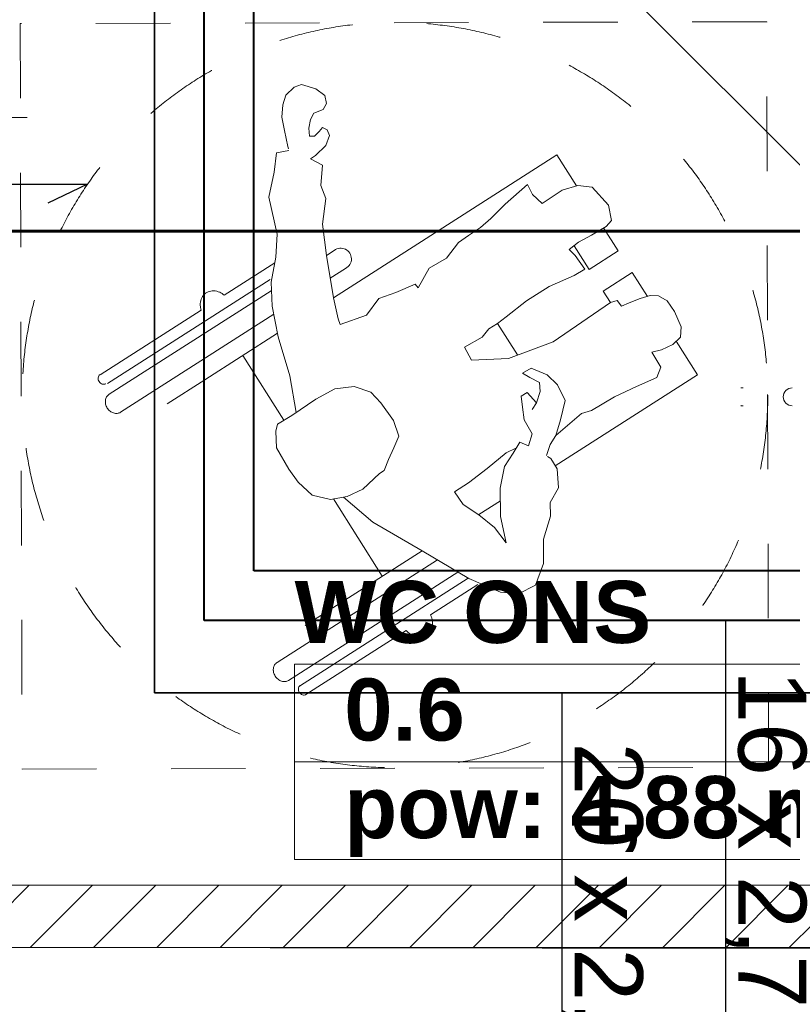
# Model space of a CAD drawing. Header units: millimetres. Extents: x 204754 to 499005, y -178579 to -103222.
# Tile 6 of 178: x 218230 to 219784, y -135318 to -133336. Entities that reach past the tile are written whole.
import ezdxf
from ezdxf.enums import TextEntityAlignment as Align
from ezdxf.lldxf.tags import DXFTag

# ---------------------------------------------------------------- set-up
doc = ezdxf.new("R2010")
doc.units = ezdxf.units.MM
doc.header["$MEASUREMENT"] = 0
doc.linetypes.add('Dashed', pattern=[300, 150, -150])
doc.layers.get('0').update_dxf_attribs({"color": 252, "lineweight": 5})
for name, color, linetype, lineweight in [('2D - Rysunki i Obrazki_Nr_pióra__104', 252, 'Continuous', 5), ('2D - Rysunki i Obrazki_Nr_pióra__47', 252, 'Continuous', 5), ('IS_Ciepła_woda', 1, 'DASHDOT', 40), ('IS_KS', 34, 'Continuous', 60), ('IS_KS w posadzce', 16, 'Continuous', 35), ('IS_opisy', 7, 'Continuous', 35), ('Nowe_! NAZWY POM', 252, 'Continuous', 5), ('Nowe_! NAZWY POM_Nr_pióra__19', 252, 'Continuous', 5), ('Nowe_220-A Ściany', 252, 'Continuous', 5), ('Nowe_220-A Ściany_Nr_pióra__93', 252, 'Continuous', 5), ('Nowe_Metryczki pomieszczeń ARCHICADa_Nr_pióra__13', 252, 'Continuous', 5), ('P-SANR-FIXT_Nr_pióra__47', 252, 'Continuous', 5), ('SANITARNE-IS-Działka wody zimnej', 5, 'Continuous', 35)]:
    doc.layers.add(name, color=color, linetype=linetype, lineweight=lineweight)
doc.layers.add('IS_Opisy_działek_Wodociag', color=7, linetype='SOLID', true_color=0x000000)
doc.styles.add('GENERATED_STYLE_2', font='arialbd.ttf')
tags = doc.linetypes.add('DASHDOT', pattern=[20, 10, -5, 0, -5]).pattern_tags.tags
tags[10:11] = [DXFTag(74, 4), DXFTag(75, 0), DXFTag(340, '0'), DXFTag(46, 0.0), DXFTag(50, 0.0), DXFTag(44, 0.0), DXFTag(45, 0.0)]
tags[8:9] = [DXFTag(74, 4), DXFTag(75, 0), DXFTag(340, '0'), DXFTag(46, 0.0), DXFTag(50, 0.0), DXFTag(44, 0.0), DXFTag(45, 0.0)]
tags[6:7] = [DXFTag(74, 4), DXFTag(75, 0), DXFTag(340, '0'), DXFTag(46, 0.0), DXFTag(50, 0.0), DXFTag(44, 0.0), DXFTag(45, 0.0)]
tags[4:5] = [DXFTag(74, 4), DXFTag(75, 0), DXFTag(340, '0'), DXFTag(46, 0.0), DXFTag(50, 0.0), DXFTag(44, 0.0), DXFTag(45, 0.0)]
tags = doc.linetypes.add('SOLID', pattern=[10, 10, 0]).pattern_tags.tags
tags[6:7] = [DXFTag(74, 4), DXFTag(75, 0), DXFTag(340, '0'), DXFTag(46, 0.0), DXFTag(50, 0.0), DXFTag(44, 0.0), DXFTag(45, 0.0)]
tags[4:5] = [DXFTag(74, 4), DXFTag(75, 0), DXFTag(340, '0'), DXFTag(46, 0.0), DXFTag(50, 0.0), DXFTag(44, 0.0), DXFTag(45, 0.0)]

# ---------------------------------------------------------------- blocks, each defined once
blk = doc.blocks.new('WC ONS_0.6_13', base_point=(219398.3, -134731.7))
at = {"layer": 'Nowe_Metryczki pomieszczeń ARCHICADa_Nr_pióra__13', "color": 7, "linetype": 'Continuous', "lineweight": 13}
for p, q in [((218782.7, -134633.5), (218782.7, -135026.4)), ((218782.7, -134633.5), (220013.9, -134633.5)), ((220013.9, -134633.5), (220013.9, -135026.4)), ((218782.7, -134830), (220013.9, -134830)), ((218782.7, -135026.4), (220013.9, -135026.4))]:
    blk.add_line(p, q, dxfattribs=at)
at = {"layer": 'Nowe_Metryczki pomieszczeń ARCHICADa_Nr_pióra__13', "color": 7, "lineweight": 13, "style": 'GENERATED_STYLE_2'}
for tag, p in [('ROOM_NAME', (218782.7, -134465.7)), ('ROOM_NUMBER', (218882.7, -134662.1)), ('ROOM_CALC_AREA', (218882.7, -134858.5))]:
    blk.add_attdef(tag, text='', height=125, dxfattribs=at).set_placement(p, align=Align.TOP_LEFT)
blk = doc.blocks.new('podkład 20251118')
at = {"color": 252, "linetype": 'Continuous', "lineweight": 5}
blk.add_line((218197, -133533.4), (218244.5, -133533.4), dxfattribs=at)
at = {"layer": '2D - Rysunki i Obrazki_Nr_pióra__104', "color": 252, "linetype": 'Continuous', "lineweight": 5}
for p, q in [((218765.4, -133487.9), (218781.7, -133471.8)), ((218765.4, -133487.9), (218781.7, -133471.8)), ((218781.7, -133471.8), (218797, -133466.4)), ((218781.7, -133471.8), (218797, -133466.4)), ((218797, -133466.4), (218825.7, -133475.1)), ((218797, -133466.4), (218825.7, -133475.1)), ((218825.7, -133475.1), (218843.7, -133488.6)), ((218825.7, -133475.1), (218843.7, -133488.6)), ((218759.4, -133507.5), (218765.4, -133487.9)), ((218759.4, -133507.5), (218765.4, -133487.9)), ((218843.7, -133488.6), (218847, -133505.1)), ((218843.7, -133488.6), (218847, -133505.1)), ((218757.1, -133532.4), (218759.4, -133507.5)), ((218757.1, -133532.4), (218759.4, -133507.5)), ((218840.6, -133517.3), (218821.4, -133524.7)), ((218840.6, -133517.3), (218821.4, -133524.7)), ((218847, -133505.1), (218840.6, -133517.3)), ((218847, -133505.1), (218840.6, -133517.3)), ((218762.5, -133559.5), (218757.1, -133532.4)), ((218762.5, -133559.5), (218757.1, -133532.4)), ((218815, -133537.4), (218811.6, -133554.7)), ((218815, -133537.4), (218811.6, -133554.7)), ((218821.4, -133524.7), (218815, -133537.4)), ((218821.4, -133524.7), (218815, -133537.4)), ((218769.4, -133591.7), (218762.5, -133559.5)), ((218769.4, -133591.7), (218762.5, -133559.5)), ((218811.6, -133554.7), (218812.9, -133570.6)), ((218811.6, -133554.7), (218812.9, -133570.6)), ((218822.8, -133570.7), (218832.3, -133561.4)), ((218822.8, -133570.7), (218832.3, -133561.4)), ((218832.3, -133561.4), (218839.1, -133552.9)), ((218832.3, -133561.4), (218839.1, -133552.9)), ((218839.1, -133552.9), (218848.4, -133558.2)), ((218839.1, -133552.9), (218848.4, -133558.2)), ((218848.4, -133558.2), (218853.3, -133569.5)), ((218848.4, -133558.2), (218853.3, -133569.5)), ((218812.9, -133570.6), (218822.8, -133570.7)), ((218812.9, -133570.6), (218822.8, -133570.7)), ((218853.3, -133569.5), (218845.6, -133589.5)), ((218853.3, -133569.5), (218845.6, -133589.5)), ((218746.6, -133604.1), (218771, -133599.5)), ((218746.6, -133604.1), (218771, -133599.5)), ((218770.4, -133596.4), (218769.4, -133591.7)), ((218770.4, -133596.4), (218769.4, -133591.7)), ((218845.6, -133589.5), (218825, -133609.4)), ((218845.6, -133589.5), (218825, -133609.4)), ((218741.5, -133643.3), (218746.6, -133604.1)), ((218741.5, -133643.3), (218746.6, -133604.1)), ((218825, -133609.4), (218814.5, -133616.4)), ((218825, -133609.4), (218814.5, -133616.4)), ((218814.5, -133616.4), (218839.2, -133629)), ((218814.5, -133616.4), (218839.2, -133629)), ((219310.7, -133608.2), (218860.9, -133895.7)), ((219310.7, -133608.2), (218860.9, -133895.7)), ((219310.7, -133608.2), (219350.4, -133670.4)), ((219310.7, -133608.2), (219350.4, -133670.4)), ((218839.2, -133629), (218835.9, -133670)), ((218839.2, -133629), (218835.9, -133670)), ((218730.9, -133693.6), (218741.5, -133643.3)), ((218730.9, -133693.6), (218741.5, -133643.3)), ((218835.9, -133670), (218845.6, -133696.3)), ((218835.9, -133670), (218845.6, -133696.3)), ((219206.7, -133707.8), (219251.6, -133667.9)), ((219206.7, -133707.8), (219251.6, -133667.9)), ((219251.6, -133667.9), (219261.8, -133688.3)), ((219251.6, -133667.9), (219261.8, -133688.3)), ((219321.3, -133679.1), (219280.8, -133706.4)), ((219321.3, -133679.1), (219280.8, -133706.4)), ((219352.7, -133669.7), (219321.3, -133679.1)), ((219352.7, -133669.7), (219321.3, -133679.1)), ((219381.8, -133673.5), (219352.7, -133669.7)), ((219381.8, -133673.5), (219352.7, -133669.7)), ((219414.4, -133709.2), (219381.8, -133673.5)), ((219414.4, -133709.2), (219381.8, -133673.5)), ((218747.8, -133768.2), (218730.9, -133693.6)), ((218747.8, -133768.2), (218730.9, -133693.6)), ((218845.6, -133696.3), (218838.8, -133747.9)), ((218845.6, -133696.3), (218838.8, -133747.9)), ((219261.8, -133688.3), (219280.8, -133706.4)), ((219261.8, -133688.3), (219280.8, -133706.4)), ((219178, -133736.2), (219206.7, -133707.8)), ((219178, -133736.2), (219206.7, -133707.8)), ((219420.7, -133740.5), (219414.4, -133709.2)), ((219420.7, -133740.5), (219414.4, -133709.2)), ((219156.7, -133754.3), (219178, -133736.2)), ((219156.7, -133754.3), (219178, -133736.2)), ((219409.8, -133752.2), (219420.7, -133740.5)), ((219409.8, -133752.2), (219420.7, -133740.5)), ((218838.8, -133747.9), (218847, -133810.5)), ((218838.8, -133747.9), (218847, -133810.5)), ((219132.6, -133770.8), (219156.7, -133754.3)), ((219132.6, -133770.8), (219156.7, -133754.3)), ((219380.6, -133769.7), (219409.8, -133752.2)), ((219380.6, -133769.7), (219409.8, -133752.2)), ((219404.7, -133755.3), (219434.1, -133801.3)), ((219404.7, -133755.3), (219434.1, -133801.3)), ((218745.2, -133813.9), (218747.8, -133768.2)), ((218745.2, -133813.9), (218747.8, -133768.2)), ((219112.5, -133784.8), (219132.6, -133770.8)), ((219112.5, -133784.8), (219132.6, -133770.8)), ((219354.3, -133784.1), (219380.6, -133769.7)), ((219354.3, -133784.1), (219380.6, -133769.7)), ((218862.6, -133800.5), (218847, -133810.5)), ((219088.3, -133816), (219112.5, -133784.8)), ((219088.3, -133816), (219112.5, -133784.8)), ((219335.4, -133798.6), (219354.3, -133784.1)), ((219335.4, -133798.6), (219354.3, -133784.1)), ((219335.4, -133798.6), (219347.5, -133810.7)), ((219335.4, -133798.6), (219347.5, -133810.7)), ((219375.6, -133838.7), (219345.2, -133791.1)), ((219375.6, -133838.7), (219345.2, -133791.1)), ((218735.4, -133864.8), (218745.2, -133813.9)), ((218735.4, -133864.8), (218745.2, -133813.9)), ((218847, -133810.5), (218860.9, -133895.7)), ((218847, -133810.5), (218860.9, -133895.7)), ((219053.4, -133836.1), (219088.3, -133816)), ((219053.4, -133836.1), (219088.3, -133816)), ((219347.5, -133810.7), (219367.1, -133838.5)), ((219347.5, -133810.7), (219367.1, -133838.5)), ((219434.1, -133801.3), (219375.6, -133838.7)), ((219434.1, -133801.3), (219375.6, -133838.7)), ((218641.2, -133890.9), (218742.9, -133825.9)), ((218641.2, -133890.9), (218742.9, -133825.9)), ((218885.5, -133836.8), (218854.5, -133856.6)), ((219031.2, -133876), (219053.4, -133836.1)), ((219031.2, -133876), (219053.4, -133836.1)), ((219367.1, -133838.5), (219345.3, -133851.3)), ((219367.1, -133838.5), (219345.3, -133851.3)), ((218733.7, -133859.3), (218406.5, -134068.4)), ((219345.3, -133851.3), (219294.8, -133873.5)), ((219345.3, -133851.3), (219294.8, -133873.5)), ((219462.2, -133845.3), (219403.7, -133882.7)), ((219462.2, -133845.3), (219403.7, -133882.7)), ((219492.8, -133893.1), (219462.2, -133845.3)), ((219492.8, -133893.1), (219462.2, -133845.3)), ((218737.7, -133913.1), (218735.4, -133864.8)), ((218737.7, -133913.1), (218735.4, -133864.8)), ((218986.5, -133885.5), (219025.3, -133868.6)), ((218986.5, -133885.5), (219025.3, -133868.6)), ((219025.3, -133868.6), (219031.2, -133876)), ((219025.3, -133868.6), (219031.2, -133876)), ((219294.8, -133873.5), (219249.5, -133902.4)), ((219294.8, -133873.5), (219249.5, -133902.4)), ((218735.4, -133881.8), (218409.4, -134090.1)), ((218735.4, -133881.8), (218409.4, -134090.1)), ((218860.9, -133895.7), (218870.2, -133938.5)), ((218860.9, -133895.7), (218870.2, -133938.5)), ((218927.5, -133931.1), (218952, -133897.5)), ((218927.5, -133931.1), (218952, -133897.5)), ((218952, -133897.5), (218986.5, -133885.5)), ((218952, -133897.5), (218986.5, -133885.5)), ((219403.7, -133882.7), (219418.3, -133905.5)), ((219403.7, -133882.7), (219418.3, -133905.5)), ((219478, -133897.2), (219456.2, -133905.9)), ((219478, -133897.2), (219456.2, -133905.9)), ((219498.5, -133891.5), (219478, -133897.2)), ((219498.5, -133891.5), (219478, -133897.2)), ((219515.2, -133891.8), (219498.5, -133891.5)), ((219515.2, -133891.8), (219498.5, -133891.5)), ((219532.4, -133901.9), (219515.2, -133891.8)), ((219532.4, -133901.9), (219515.2, -133891.8)), ((218750, -133974.8), (218737.7, -133913.1)), ((218750, -133974.8), (218737.7, -133913.1)), ((219249.5, -133902.4), (219208.8, -133934.1)), ((219249.5, -133902.4), (219208.8, -133934.1)), ((219418.3, -133905.5), (219303.4, -133984.8)), ((219418.3, -133905.5), (219303.4, -133984.8)), ((219418.3, -133905.5), (219431.7, -133901.5)), ((219418.3, -133905.5), (219431.7, -133901.5)), ((219431.7, -133901.5), (219440.4, -133913.1)), ((219431.7, -133901.5), (219440.4, -133913.1)), ((219456.2, -133905.9), (219440.4, -133913.1)), ((219456.2, -133905.9), (219440.4, -133913.1)), ((219547.6, -133923.8), (219532.4, -133901.9)), ((219547.6, -133923.8), (219532.4, -133901.9)), ((218391.2, -134050.7), (218594.6, -133920.7)), ((218391.2, -134050.7), (218594.6, -133920.7)), ((218740.9, -133929.2), (218432.5, -134126.3)), ((218740.9, -133929.2), (218432.5, -134126.3)), ((218870.2, -133938.5), (218874.5, -133949.9)), ((218870.2, -133938.5), (218874.5, -133949.9)), ((218874.5, -133949.9), (218927.5, -133931.1)), ((218874.5, -133949.9), (218927.5, -133931.1)), ((219208.8, -133934.1), (219191.2, -133947.6)), ((219208.8, -133934.1), (219191.2, -133947.6)), ((219561, -133954.3), (219547.6, -133923.8)), ((219561, -133954.3), (219547.6, -133923.8)), ((219173.9, -133958.6), (219160.1, -133975.3)), ((219173.9, -133958.6), (219160.1, -133975.3)), ((219191.2, -133947.6), (219173.9, -133958.6)), ((219191.2, -133947.6), (219173.9, -133958.6)), ((219191.2, -133947.6), (219231.6, -134010.8)), ((219191.2, -133947.6), (219231.6, -134010.8)), ((219559.5, -133975), (219561, -133954.3)), ((219559.5, -133975), (219561, -133954.3)), ((218748.6, -133967.4), (218602.4, -134060.8)), ((218748.6, -133967.4), (218602.4, -134060.8)), ((218773, -134053.2), (218750, -133974.8)), ((218773, -134053.2), (218750, -133974.8)), ((219160.1, -133975.3), (219124.4, -133995.6)), ((219160.1, -133975.3), (219124.4, -133995.6)), ((219544.2, -133989.7), (219559.5, -133975)), ((219544.2, -133989.7), (219559.5, -133975)), ((219124.4, -133995.6), (219138.9, -134021.3)), ((219124.4, -133995.6), (219138.9, -134021.3)), ((219303.4, -133984.8), (219213.4, -134017.8)), ((219303.4, -133984.8), (219213.4, -134017.8)), ((219521.1, -134000.9), (219544.2, -133989.7)), ((219521.1, -134000.9), (219544.2, -133989.7)), ((219593.6, -134050.9), (219550.6, -133983.5)), ((219593.6, -134050.9), (219550.6, -133983.5)), ((218678.7, -134012.1), (218761.1, -134142.4)), ((218678.7, -134012.1), (218761.1, -134142.4)), ((219213.4, -134017.8), (219138.9, -134021.3)), ((219213.4, -134017.8), (219138.9, -134021.3)), ((219501.9, -134005.1), (219521.1, -134000.9)), ((219501.9, -134005.1), (219521.1, -134000.9)), ((219501.9, -134005.1), (219519.6, -134035.9)), ((219501.9, -134005.1), (219519.6, -134035.9)), ((219259, -134037.6), (219241.2, -134047.9)), ((219259, -134037.6), (219241.2, -134047.9)), ((219290.9, -134050.9), (219259, -134037.6)), ((219290.9, -134050.9), (219259, -134037.6)), ((219519.6, -134035.9), (219512, -134056.4)), ((219519.6, -134035.9), (219512, -134056.4)), ((218786.1, -134126.6), (218773, -134053.2)), ((218786.1, -134126.6), (218773, -134053.2)), ((219241.2, -134047.9), (219256, -134056.4)), ((219241.2, -134047.9), (219256, -134056.4)), ((219256, -134056.4), (219275.5, -134066.3)), ((219256, -134056.4), (219275.5, -134066.3)), ((219312.2, -134070.9), (219290.9, -134050.9)), ((219312.2, -134070.9), (219290.9, -134050.9)), ((219593.6, -134050.9), (219307.2, -134233.9)), ((219593.6, -134050.9), (219307.2, -134233.9)), ((219512, -134056.4), (219471.2, -134074.7)), ((219512, -134056.4), (219471.2, -134074.7)), ((218602.4, -134060.8), (218526.4, -134109.4)), ((218602.4, -134060.8), (218526.4, -134109.4)), ((218902.8, -134074.4), (218864.1, -134078.9)), ((218902.8, -134074.4), (218864.1, -134078.9)), ((218936.3, -134086.1), (218902.8, -134074.4)), ((218936.3, -134086.1), (218902.8, -134074.4)), ((219275.5, -134066.3), (219276.8, -134084.5)), ((219275.5, -134066.3), (219276.8, -134084.5)), ((219327, -134102.9), (219312.2, -134070.9)), ((219327, -134102.9), (219312.2, -134070.9)), ((219471.2, -134074.7), (219426.4, -134095.5)), ((219471.2, -134074.7), (219426.4, -134095.5)), ((218864.1, -134078.9), (218825.8, -134099.7)), ((218864.1, -134078.9), (218825.8, -134099.7)), ((218956.2, -134107.4), (218936.3, -134086.1)), ((218956.2, -134107.4), (218936.3, -134086.1)), ((219250.9, -134086.5), (219238.9, -134094.2)), ((219250.9, -134086.5), (219238.9, -134094.2)), ((219238.9, -134094.2), (219241.6, -134116)), ((219238.9, -134094.2), (219241.6, -134116)), ((219269.7, -134107.1), (219250.9, -134086.5)), ((219269.7, -134107.1), (219250.9, -134086.5)), ((219276.8, -134084.5), (219269.7, -134107.1)), ((219276.8, -134084.5), (219269.7, -134107.1)), ((219426.4, -134095.5), (219380.1, -134122.8)), ((219426.4, -134095.5), (219380.1, -134122.8)), ((218825.8, -134099.7), (218776.9, -134132.8)), ((218825.8, -134099.7), (218776.9, -134132.8)), ((218981.7, -134142.6), (218956.2, -134107.4)), ((218981.7, -134142.6), (218956.2, -134107.4)), ((219241.6, -134116), (219245, -134141.9)), ((219241.6, -134116), (219245, -134141.9)), ((219269.7, -134107.1), (219260.6, -134120.7)), ((219269.7, -134107.1), (219260.6, -134120.7)), ((219317.8, -134141.3), (219327, -134102.9)), ((219317.8, -134141.3), (219327, -134102.9)), ((218776.9, -134132.8), (218748.1, -134150.3)), ((218776.9, -134132.8), (218748.1, -134150.3)), ((219360.4, -134128.7), (219308.2, -134173.2)), ((219360.4, -134128.7), (219308.2, -134173.2)), ((219380.1, -134122.8), (219360.4, -134128.7)), ((219380.1, -134122.8), (219360.4, -134128.7)), ((218748.1, -134150.3), (218744.8, -134164.3)), ((218748.1, -134150.3), (218744.8, -134164.3)), ((218992.7, -134174.2), (218981.7, -134142.6)), ((218992.7, -134174.2), (218981.7, -134142.6)), ((219245, -134141.9), (219261, -134169.8)), ((219245, -134141.9), (219261, -134169.8)), ((219308.2, -134173.2), (219317.8, -134141.3)), ((219308.2, -134173.2), (219317.8, -134141.3)), ((218744.8, -134164.3), (218746.1, -134197.6)), ((218744.8, -134164.3), (218746.1, -134197.6)), ((218982.6, -134198.2), (218992.7, -134174.2)), ((218982.6, -134198.2), (218992.7, -134174.2)), ((219261, -134169.8), (219253.6, -134193.9)), ((219261, -134169.8), (219253.6, -134193.9)), ((219297.3, -134191.4), (219308.2, -134173.2)), ((219297.3, -134191.4), (219308.2, -134173.2)), ((219235.8, -134186.3), (219222.4, -134208.6)), ((219235.8, -134186.3), (219222.4, -134208.6)), ((219253.6, -134193.9), (219235.8, -134186.3)), ((219253.6, -134193.9), (219235.8, -134186.3)), ((219289.5, -134213.4), (219297.3, -134191.4)), ((219289.5, -134213.4), (219297.3, -134191.4)), ((218746.1, -134197.6), (218771.5, -134241.1)), ((218746.1, -134197.6), (218771.5, -134241.1)), ((218972.1, -134221.4), (218982.6, -134198.2)), ((218972.1, -134221.4), (218982.6, -134198.2)), ((219170.5, -134239.7), (219208.6, -134208.3)), ((219170.5, -134239.7), (219208.6, -134208.3)), ((219222.4, -134208.6), (219204.9, -134235.5)), ((219222.4, -134208.6), (219204.9, -134235.5)), ((219208.6, -134208.3), (219228.3, -134198.8)), ((219208.6, -134208.3), (219228.3, -134198.8)), ((219298.6, -134219.7), (219292, -134215.1)), ((219298.6, -134219.7), (219292, -134215.1)), ((218963.2, -134243.7), (218972.1, -134221.4)), ((218963.2, -134243.7), (218972.1, -134221.4)), ((219204.9, -134235.5), (219196.7, -134279.3)), ((219204.9, -134235.5), (219196.7, -134279.3)), ((219311, -134240.3), (219298.6, -134219.7)), ((219311, -134240.3), (219298.6, -134219.7)), ((218771.5, -134241.1), (218790.3, -134266.8)), ((218771.5, -134241.1), (218790.3, -134266.8)), ((218953.4, -134249.9), (218920.3, -134281.2)), ((218953.4, -134249.9), (218920.3, -134281.2)), ((218953.4, -134249.9), (218963.2, -134243.7)), ((218953.4, -134249.9), (218963.2, -134243.7)), ((219132.8, -134268.5), (219170.5, -134239.7)), ((219132.8, -134268.5), (219170.5, -134239.7)), ((219313.7, -134278.1), (219311, -134240.3)), ((219313.7, -134278.1), (219311, -134240.3)), ((218790.3, -134266.8), (218818, -134293.2)), ((218790.3, -134266.8), (218818, -134293.2)), ((219104.5, -134286.7), (219132.8, -134268.5)), ((219104.5, -134286.7), (219132.8, -134268.5)), ((218818, -134293.2), (218855, -134301.8)), ((218818, -134293.2), (218855, -134301.8)), ((218855, -134301.8), (218888.3, -134296.1)), ((218855, -134301.8), (218888.3, -134296.1)), ((218888.3, -134296.1), (218920.3, -134281.2)), ((218888.3, -134296.1), (218920.3, -134281.2)), ((219122.3, -134312.1), (219104.5, -134286.7)), ((219122.3, -134312.1), (219104.5, -134286.7)), ((219196.7, -134279.3), (219197.5, -134335.8)), ((219196.7, -134279.3), (219197.5, -134335.8)), ((219297.3, -134307.9), (219313.7, -134278.1)), ((219297.3, -134307.9), (219313.7, -134278.1)), ((218861, -134300.8), (218959.3, -134456.3)), ((218861, -134300.8), (218959.3, -134456.3)), ((218881.1, -134297.4), (218940.3, -134347.5)), ((218881.1, -134297.4), (218940.3, -134347.5)), ((219153.8, -134332.5), (219122.3, -134312.1)), ((219153.8, -134332.5), (219122.3, -134312.1)), ((219197.1, -134304.3), (219153.4, -134332.2)), ((219197.1, -134304.3), (219153.4, -134332.2)), ((219297.8, -134335.2), (219297.3, -134307.9)), ((219297.8, -134335.2), (219297.3, -134307.9)), ((219185, -134358.5), (219153.8, -134332.5)), ((219185, -134358.5), (219153.8, -134332.5)), ((219197.5, -134335.8), (219208.6, -134389.4)), ((219197.5, -134335.8), (219208.6, -134389.4)), ((219283.8, -134381.8), (219297.8, -134335.2)), ((219283.8, -134381.8), (219297.8, -134335.2)), ((218940.3, -134347.5), (219039.6, -134405.4)), ((218940.3, -134347.5), (219039.6, -134405.4)), ((219208.6, -134389.4), (219185, -134358.5)), ((219208.6, -134389.4), (219185, -134358.5)), ((219283.5, -134430.8), (219283.8, -134381.8)), ((219283.5, -134430.8), (219283.8, -134381.8)), ((219039.2, -134405.2), (218804, -134555.5)), ((219039.2, -134405.2), (218804, -134555.5)), ((219039.6, -134405.4), (219133.7, -134461.2)), ((219039.6, -134405.4), (219133.7, -134461.2)), ((219070.2, -134423.5), (218747.5, -134629.8)), ((219070.2, -134423.5), (218747.5, -134629.8)), ((219267.4, -134474.2), (219283.5, -134430.8)), ((219267.4, -134474.2), (219283.5, -134430.8)), ((218770.6, -134665.9), (219111.5, -134448)), ((218770.6, -134665.9), (219111.5, -134448)), ((219132.3, -134460.3), (218792.7, -134677.3)), ((219056.4, -134534.1), (219151.6, -134473.3)), ((219133.7, -134461.2), (219197.4, -134488.6)), ((219133.7, -134461.2), (219197.4, -134488.6)), ((219233.5, -134492.1), (219267.4, -134474.2)), ((219233.5, -134492.1), (219267.4, -134474.2)), ((219197.4, -134488.6), (219233.5, -134492.1)), ((219197.4, -134488.6), (219233.5, -134492.1)), ((218805.7, -134694.3), (219007.6, -134565.3)), ((218805.7, -134694.3), (219007.6, -134565.3))]:
    blk.add_line(p, q, dxfattribs=at)
for centre, radius, start, end in [((218875.7, -133817.6), 21.5, 297.3116, 127.3769), ((218620.8, -133908.4), 27.6, 140.5723, 165.3928), ((218620.8, -133908.4), 27.6, 140.5723, 165.3928), ((218618.4, -133906.6), 24.6, 113.5184, 140.3382), ((218618.4, -133906.6), 24.6, 113.5184, 140.3382), ((218618.9, -133908.1), 26.2, 87.4994, 113.2242), ((218618.9, -133908.1), 26.2, 87.4994, 113.2242), ((218618.6, -133913.5), 31.6, 64.7804, 87.4392), ((218618.6, -133913.5), 31.6, 64.7804, 87.4392), ((218616.1, -133919.1), 37.7, 48.398, 64.9355), ((218616.1, -133919.1), 37.7, 48.398, 64.9355), ((218626.8, -133910), 33.8, 165.3787, 187.0501), ((218626.8, -133910), 33.8, 165.3787, 187.0501), ((218632.7, -133909.4), 39.7, 186.9118, 196.5442), ((218632.7, -133909.4), 39.7, 186.9118, 196.5442), ((218397.5, -134058.1), 10.1, 161.5955, 183.7498), ((218397.5, -134058.1), 10.1, 161.5955, 183.7498), ((218399.4, -134058), 12, 183.6219, 203.3233), ((218399.4, -134058), 12, 183.6219, 203.3233), ((218395.8, -134057.5), 8.27, 136.2809, 161.5744), ((218395.8, -134057.5), 8.27, 136.2809, 161.5744), ((218395.2, -134057.1), 7.56, 122.5802, 136.013), ((218395.2, -134057.1), 7.56, 122.5802, 136.013), ((218400.2, -134057.7), 12.8, 203.1429, 221.979), ((218400.2, -134057.7), 12.8, 203.1429, 221.979), ((218399.6, -134058.3), 12, 221.8371, 241.5385), ((218399.6, -134058.3), 12, 221.8371, 241.5385), ((218398.7, -134060), 10.1, 241.4106, 263.5649), ((218398.7, -134060), 10.1, 241.4106, 263.5649), ((218398.5, -134061.8), 8.27, 263.586, 288.8795), ((218398.5, -134061.8), 8.27, 263.586, 288.8795), ((218398.7, -134062.5), 7.56, 289.1474, 302.5802), ((218398.7, -134062.5), 7.56, 289.1474, 302.5802), ((218418.6, -134103.7), 16.5, 136.2581, 161.5539), ((218418.6, -134103.7), 16.5, 136.2581, 161.5539), ((218417.5, -134102.8), 15.1, 122.5574, 135.99), ((218417.5, -134102.8), 15.1, 122.5574, 135.99), ((218422, -134104.9), 20.1, 161.5753, 183.7322), ((218422, -134104.9), 20.1, 161.5753, 183.7322), ((218425.8, -134104.7), 23.9, 183.6044, 203.3072), ((218425.8, -134104.7), 23.9, 183.6044, 203.3072), ((218427.4, -134104.1), 25.6, 203.1461, 221.9822), ((218427.4, -134104.1), 25.6, 203.1461, 221.9822), ((218426.2, -134105.2), 23.9, 221.821, 241.5209), ((218426.2, -134105.2), 23.9, 221.821, 241.5209), ((218424.4, -134108.6), 20.1, 241.393, 263.5446), ((218424.4, -134108.6), 20.1, 241.393, 263.5446), ((218424, -134112.2), 16.5, 263.5656, 288.8567), ((218424, -134112.2), 16.5, 263.5656, 288.8567), ((218424.4, -134113.6), 15.1, 289.1244, 302.603), ((218424.4, -134113.6), 15.1, 289.1244, 302.603), ((219019.3, -134552.3), 41.3, 16.7576, 26.1885), ((219019.3, -134552.3), 41.3, 16.7576, 26.1885), ((219030, -134551.7), 30.5, 333.4166, 356.6387), ((219030, -134551.7), 30.5, 333.4166, 356.6387), ((219023.4, -134551.2), 37, 356.5433, 16.9141), ((219023.4, -134551.2), 37, 356.5433, 16.9141), ((219038.9, -134540.1), 40.2, 218.8623, 234.7698), ((219038.9, -134540.1), 40.2, 218.8623, 234.7698), ((219036, -134544.4), 34.9, 234.601, 255.7802), ((219036, -134544.4), 34.9, 234.601, 255.7802), ((219034.4, -134553.8), 25.6, 307.1798, 333.3111), ((219034.4, -134553.8), 25.6, 307.1798, 333.3111), ((219034.4, -134550.7), 28.5, 255.7327, 280.0076), ((219034.4, -134550.7), 28.5, 255.7327, 280.0076), ((219035, -134554.3), 24.8, 280.1991, 306.8677), ((219035, -134554.3), 24.8, 280.1991, 306.8677), ((218756.6, -134643.4), 16.5, 136.2581, 161.5539), ((218756.6, -134643.4), 16.5, 136.2581, 161.5539), ((218755.6, -134642.5), 15.1, 122.5574, 135.99), ((218755.6, -134642.5), 15.1, 122.5574, 135.99), ((218760, -134644.5), 20.1, 161.5753, 183.7322), ((218760, -134644.5), 20.1, 161.5753, 183.7322), ((218763.9, -134644.3), 23.9, 183.6044, 203.3072), ((218763.9, -134644.3), 23.9, 183.6044, 203.3072), ((218765.4, -134643.7), 25.6, 203.1461, 221.9822), ((218765.4, -134643.7), 25.6, 203.1461, 221.9822), ((218764.3, -134644.9), 23.9, 221.821, 241.5209), ((218764.3, -134644.9), 23.9, 221.821, 241.5209), ((218762.5, -134648.3), 20.1, 241.393, 263.5446), ((218762.5, -134648.3), 20.1, 241.393, 263.5446), ((218762.1, -134651.9), 16.5, 263.5656, 288.8567), ((218762.1, -134651.9), 16.5, 263.5656, 288.8567), ((218762.4, -134653.2), 15.1, 289.1244, 302.603), ((218762.4, -134653.2), 15.1, 289.1244, 302.603), ((218800.4, -134683.6), 10.1, 161.5955, 183.7498), ((218800.4, -134683.6), 10.1, 161.5955, 183.7498), ((218802.3, -134683.5), 12, 183.6219, 203.3233), ((218802.3, -134683.5), 12, 183.6219, 203.3233), ((218798.7, -134683), 8.27, 136.2809, 161.5744), ((218798.7, -134683), 8.27, 136.2809, 161.5744), ((218803.1, -134683.2), 12.8, 203.1396, 221.9757), ((218803.1, -134683.2), 12.8, 203.1396, 221.9757), ((218798.1, -134682.6), 7.56, 122.5802, 136.013), ((218798.1, -134682.6), 7.56, 122.5802, 136.013), ((218802.5, -134683.8), 12, 221.8371, 241.5385), ((218802.5, -134683.8), 12, 221.8371, 241.5385), ((218801.6, -134685.5), 10.1, 241.4106, 263.5649), ((218801.6, -134685.5), 10.1, 241.4106, 263.5649), ((218801.4, -134687.3), 8.27, 263.586, 288.8795), ((218801.4, -134687.3), 8.27, 263.586, 288.8795), ((218801.6, -134688), 7.56, 289.1474, 302.5802), ((218801.6, -134688), 7.56, 289.1474, 302.5802)]:
    blk.add_arc(centre, radius, start, end, dxfattribs=at)
at = {"layer": '2D - Rysunki i Obrazki_Nr_pióra__47', "color": 252, "linetype": 'Dashed', "lineweight": 5}
for p, q in [((219733, -133340.4), (218230.6, -133344.2)), ((219733, -133340.4), (218230.6, -133344.2)), ((218230.6, -133344.2), (218234.3, -134844.6)), ((218230.6, -133344.2), (218234.3, -134844.6)), ((219736.7, -134840.9), (219733, -133340.4)), ((219736.7, -134840.9), (219733, -133340.4)), ((218234.3, -134844.6), (219736.7, -134840.9)), ((218234.3, -134844.6), (219736.7, -134840.9))]:
    blk.add_line(p, q, dxfattribs=at)
blk.add_circle((218984.9, -134091.7), 750.2, dxfattribs=at)
blk.add_circle((218984.9, -134091.7), 750.2, dxfattribs=at)
at = {"layer": 'Nowe_! NAZWY POM_Nr_pióra__19', "color": 252, "linetype": 'Continuous', "lineweight": 5}
for p, q in [((218197, -135078.4), (220767.1, -135078.4)), ((221147, -135207), (218053.5, -135203.4))]:
    blk.add_line(p, q, dxfattribs=at)
at = {"layer": 'Nowe_220-A Ściany', "color": 252, "linetype": 'Continuous', "lineweight": 5}
for p, q in [((218123.7, -135203.4), (218248.7, -135078.4)), ((218250.9, -135203.4), (218375.9, -135078.4)), ((218378.2, -135203.4), (218503.2, -135078.4)), ((218505.5, -135203.4), (218630.5, -135078.4)), ((218632.8, -135203.4), (218757.8, -135078.4)), ((218760.1, -135203.4), (218885.1, -135078.4)), ((218887.3, -135203.4), (219012.3, -135078.4)), ((219014.6, -135203.4), (219139.6, -135078.4)), ((219141.9, -135203.4), (219266.9, -135078.4)), ((219269.2, -135203.4), (219394.2, -135078.4)), ((219396.4, -135203.4), (219521.4, -135078.4)), ((219523.7, -135203.4), (219648.7, -135078.4)), ((219651, -135203.4), (219776, -135078.4)), ((219778.3, -135203.4), (219903.3, -135078.4))]:
    blk.add_line(p, q, dxfattribs=at)
at = {"layer": 'Nowe_220-A Ściany_Nr_pióra__93', "color": 252, "linetype": 'Continuous', "lineweight": 5}
for p, q in [((220927.1, -135078.4), (218197, -135078.4)), ((216622, -135203.4), (221147, -135203.4))]:
    blk.add_line(p, q, dxfattribs=at)
at = {"layer": 'P-SANR-FIXT_Nr_pióra__47', "color": 252, "linetype": 'Continuous', "lineweight": 5}
for p, q in [((219680.9, -134077.4), (219681.6, -134077.3)), ((219680.9, -134077.4), (219681.6, -134077.3)), ((219681.6, -134077.3), (219682.3, -134077.3)), ((219681.6, -134077.3), (219682.3, -134077.3)), ((219682.3, -134077.3), (219683, -134077.3)), ((219682.3, -134077.3), (219683, -134077.3)), ((219683.5, -134077.3), (219683.4, -134077.3)), ((219683.5, -134077.3), (219683.4, -134077.3)), ((219683.7, -134077.3), (219683.5, -134077.3)), ((219683.5, -134077.3), (219683.6, -134077.3)), ((219683.7, -134077.3), (219683.5, -134077.3)), ((219683.5, -134077.3), (219683.6, -134077.3)), ((219683.6, -134077.3), (219683.9, -134077.3)), ((219683.6, -134077.3), (219683.9, -134077.3)), ((219684, -134077.3), (219683.7, -134077.3)), ((219684, -134077.3), (219683.7, -134077.3)), ((219683.9, -134077.3), (219684.3, -134077.3)), ((219683.9, -134077.3), (219684.3, -134077.3)), ((219684.4, -134077.3), (219684, -134077.3)), ((219684.4, -134077.3), (219684, -134077.3)), ((219684.3, -134077.3), (219684.7, -134077.3)), ((219684.3, -134077.3), (219684.7, -134077.3)), ((219684.9, -134077.3), (219684.4, -134077.3)), ((219684.9, -134077.3), (219684.4, -134077.3)), ((219685.5, -134077.3), (219684.9, -134077.3)), ((219685.5, -134077.3), (219684.9, -134077.3)), ((219681.3, -134113.1), (219680.6, -134113)), ((219681.3, -134113.1), (219680.6, -134113)), ((219682, -134113.2), (219681.3, -134113.1)), ((219682, -134113.2), (219681.3, -134113.1)), ((219682.7, -134113.2), (219682, -134113.2)), ((219682.7, -134113.2), (219682, -134113.2)), ((219683.5, -134113.3), (219683.4, -134113.3)), ((219683.5, -134113.3), (219683.4, -134113.3)), ((219683.7, -134113.3), (219683.5, -134113.3)), ((219683.5, -134113.3), (219683.6, -134113.3)), ((219683.7, -134113.3), (219683.5, -134113.3)), ((219683.5, -134113.3), (219683.6, -134113.3)), ((219683.6, -134113.3), (219683.9, -134113.3)), ((219683.6, -134113.3), (219683.9, -134113.3)), ((219684, -134113.3), (219683.7, -134113.3)), ((219684, -134113.3), (219683.7, -134113.3)), ((219683.9, -134113.3), (219684.3, -134113.3)), ((219683.9, -134113.3), (219684.3, -134113.3)), ((219684.4, -134113.3), (219684, -134113.3)), ((219684.4, -134113.3), (219684, -134113.3)), ((219684.3, -134113.3), (219684.7, -134113.3)), ((219684.3, -134113.3), (219684.7, -134113.3)), ((219684.7, -134113.3), (219685.3, -134113.3)), ((219684.7, -134113.3), (219685.3, -134113.3))]:
    blk.add_line(p, q, dxfattribs=at)
blk.add_arc((219784.2, -134095.3), 18, 90, 270, dxfattribs=at)
blk.add_arc((219784.2, -134095.3), 18, 90, 270, dxfattribs=at)
blk.add_arc((219784.2, -134095.3), 18, 90, 270, dxfattribs=at)
blk.add_arc((219784.2, -134095.3), 18, 90, 270, dxfattribs=at)
at = {"layer": 'Nowe_! NAZWY POM', "color": 7, "linetype": 'Continuous', "lineweight": 13}
blk.add_blockref('WC ONS_0.6_13', (219398.3, -134731.7), dxfattribs=at).add_auto_attribs({'ROOM_NAME': 'WC ONS', 'ROOM_NUMBER': '0.6', 'ROOM_CALC_AREA': 'pow: 4,88 m2'})

msp = doc.modelspace()

# ---------------------------------------------------------------- linework, layer by layer
at = {"layer": 'IS_Ciepła_woda', "color": 215, "true_color": 0xa953a0}
for p, q in [((218700.6, -134445.7), (218700.6, -132105.6)), ((221007.6, -134445.7), (218700.6, -134445.7))]:
    msp.add_line(p, q, dxfattribs=at)
at = {"layer": 'IS_Ciepła_woda'}
for p, q in [((218600.6, -134545.7), (218600.6, -132205.6)), ((220907.6, -134545.7), (218600.6, -134545.7))]:
    msp.add_line(p, q, dxfattribs=at)
at = {"layer": 'IS_KS'}
msp.add_line((216806.1, -133761.8), (219838.4, -133761.8), dxfattribs=at)
at = {"layer": 'IS_KS w posadzce'}
msp.add_line((220115.7, -133945.1), (219207.6, -133037), dxfattribs=at)
at = {"layer": 'IS_opisy', "lineweight": 25}
for p, q in [((217558, -133667), (218366.3, -133667.3)), ((218366.3, -133667.3), (218286.1, -133705.8))]:
    msp.add_line(p, q, dxfattribs=at)
at = {"layer": 'IS_Opisy_działek_Wodociag'}
for p, q in [((219650.4, -135343.2), (219650.4, -134545.7)), ((219321.3, -135488.5), (219321.3, -134691))]:
    msp.add_line(p, q, dxfattribs=at)
at = {"layer": 'SANITARNE-IS-Działka wody zimnej'}
for p, q in [((218500.6, -134691), (218500.6, -132305.6)), ((220927.1, -134691), (218500.6, -134691))]:
    msp.add_line(p, q, dxfattribs=at)

# ---------------------------------------------------------------- block references
msp.add_blockref('podkład 20251118', (0, 0))

# ---------------------------------------------------------------- texts
at = {"layer": 'IS_Opisy_działek_Wodociag', "char_height": 136.8, "attachment_point": 9, "rotation": 270}
for s, insert in [('{\\fArial|b0|i0|c238|p34;16 x 2,7}', (219650.4, -135325.4)), ('{\\fArial|b0|i0|c238|p34;20 x 2,8}', (219321.3, -135470.7))]:
    msp.add_mtext(s, dxfattribs=dict(at, insert=insert))

doc.saveas('drawing.dxf')
